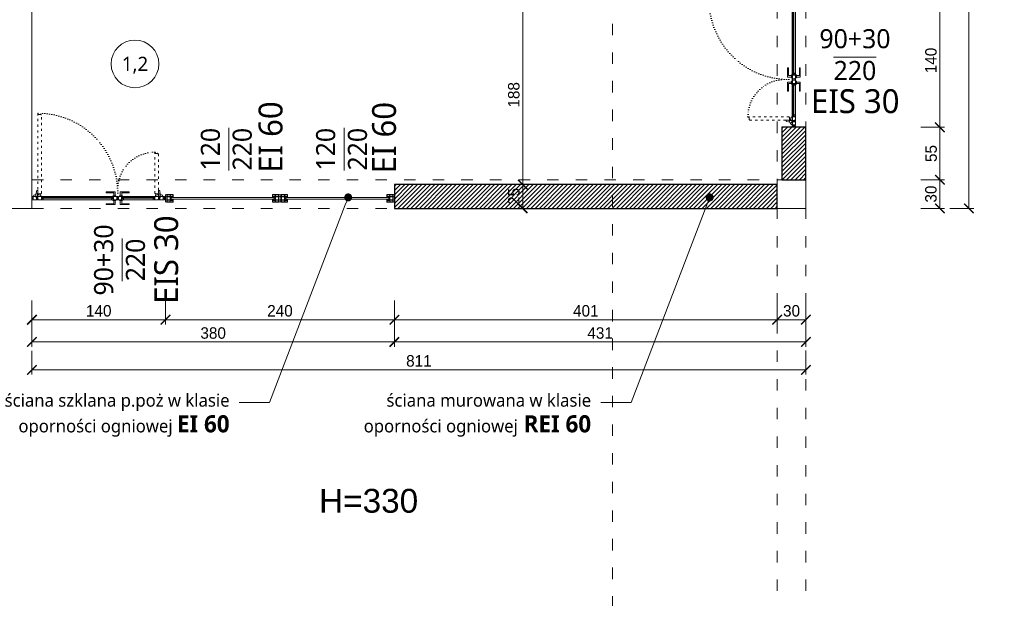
# Model space of a CAD drawing. Header units: millimetres. Extents: x 80301 to 146489, y -78581 to -28273.
# Tile 30 of 135: x 99064 to 100096, y -65350 to -64743. Entities that reach past the tile are written whole.
import ezdxf
from ezdxf import colors
from ezdxf.entities.mleader import LeaderData, LeaderLine
from ezdxf.enums import TextEntityAlignment as Align
from ezdxf.math import Vec2, Vec3

# ---------------------------------------------------------------- set-up
doc = ezdxf.new("R2010")
doc.units = ezdxf.units.MM
doc.linetypes.add('ACAD_ISO03W100', pattern=[30, 12, -18])
doc.linetypes.add('ACAD_ISO07W100', pattern=[3, 0, -3])
doc.layers.get('0').update_dxf_attribs({"lineweight": 0})
for name, color, linetype, lineweight, true_color in [('A-przekrycieram.ART', 7, 'Continuous', 0, 0xffffff), ('instalacje_arch', 7, 'Continuous', 30, 0xd60000), ('wypełnienie 2', 7, 'Continuous', 0, 0x363636)]:
    doc.layers.add(name, color=color, linetype=linetype, lineweight=lineweight, true_color=true_color)
for name, color, linetype, lineweight in [('A-stolarka.ART', 250, 'Continuous', 5), ('OPIS', 4, 'Continuous', 9), ('opis..KF', 250, 'Continuous', 15), ('stolarka_arch', 250, 'Continuous', 5), ('wymiar..KF', 12, 'Continuous', 5), ('ściana pro..KF', 222, 'Continuous', 30), ('ściany ist..KF', 61, 'Continuous', 5)]:
    doc.layers.add(name, color=color, linetype=linetype, lineweight=lineweight)
doc.styles.add('ARCH', font='segoeuil.ttf')
doc.styles.add('kamil', font='GOTHIC.TTF')
doc.styles.get("Standard").update_dxf_attribs({"font": 'arial.ttf'})
doc.dimstyles.new('100..KF', dxfattribs={"dimtxt": 12, "dimasz": 10, "dimexe": 5, "dimexo": 5, "dimgap": 3, "dimtad": 1, "dimdec": 1, "dimrnd": 0.5, "dimtxsty": 'kamil', "dimblk": 'ARCHTICK', "dimcen": 0, "dimclrd": 256, "dimclre": 256, "dimclrt": 256, "dimadec": 0, "dimazin": 0, "dimtfac": 1, "dimtdec": 1, "dimtofl": 0, "dimtmove": 0, "dimatfit": 3, "dimfxl": 10, "dimfxlon": 1, "dimlwd": 0, "dimlwe": 0, "dimarcsym": 0})

# ---------------------------------------------------------------- blocks, each defined once
blk = doc.blocks.new('nr pom')
at = {"layer": 'opis..KF', "lineweight": 20}
blk.add_circle((0, 0), 25, dxfattribs=at)
at = {"layer": 'opis..KF', "style": 'ARCH'}
blk.add_attdef('00', text='', height=15, dxfattribs=at).set_placement((0, 0), align=Align.MIDDLE_CENTER)
blk = doc.blocks.new('*U1441')
at = {"layer": 'OPIS', "linetype": 'ACAD_ISO03W100', "lineweight": 9}
blk.add_line((0, -3634.8), (0, -145), dxfattribs=at)
at = {"layer": 'OPIS', "style": 'ARCH'}
for tag, p in [('P1', (0, 0)), ('P2', (0, -3779.8))]:
    blk.add_attdef(tag, text='', height=20, rotation=180, dxfattribs=at).set_placement(p, align=Align.MIDDLE_CENTER)
blk = doc.blocks.new('*U1226')
at = {"layer": 'A-stolarka.ART'}
for p, q in [((0, -4.5), (0, 0)), ((175, -4.5), (175, 0)), ((106.1, -1.6), (14.1, -1.6)), ((160.9, -1.6), (119.9, -1.6))]:
    blk.add_line(p, q, dxfattribs=at)
at = {"layer": 'A-stolarka.ART', "lineweight": 0}
for p, q in [((105.1, -4.5), (15.1, -4.5)), ((15.3, 0), (104.8, 0)), ((159.9, -4.5), (120.9, -4.5)), ((121.2, 0), (159.7, 0))]:
    blk.add_line(p, q, dxfattribs=at)
at = {"layer": 'A-stolarka.ART', "color": 250, "linetype": 'ACAD_ISO03W100', "lineweight": 0, "ltscale": 0.25, "true_color": 0x323232}
for points in [[(12.5, 107.8), (11.7, 107.8), (11.7, 108.7), (11.5, 108.7), (11.5, 108.3), (8.2, 108.3), (8.2, 108.8), (8.5, 108.8), (8.5, 109), (8.2, 109), (8.2, 109.6), (8.5, 109.6), (8.5, 109.8), (8, 109.8), (8, 1.9), (8.5, 1.9), (8.5, 2.1), (8.2, 2.1), (8.2, 2.8), (8.5, 2.8), (8.5, 3), (8.2, 3), (8.2, 3.5), (11.5, 3.5), (11.5, 3.1), (11.7, 3.1), (11.7, 4), (12.5, 4)], [(167, 56.3), (167, 1.9), (166.5, 1.9), (166.5, 2.1), (166.8, 2.1), (166.8, 2.8), (166.5, 2.8), (166.5, 3), (166.8, 3), (166.8, 3.5), (163.5, 3.5), (163.5, 3.1), (163.3, 3.1), (163.3, 4), (162.5, 4), (162.5, 58.4), (163, 58.4), (163, 58.2), (162.7, 58.2), (162.7, 57.6), (163, 57.6), (163, 57.4), (162.7, 57.4), (162.7, 56.8), (166, 56.8), (166, 57.2), (166.2, 57.2), (166.2, 56.3)]]:
    blk.add_lwpolyline(points, close=True, dxfattribs=at)
at = {"layer": 'A-stolarka.ART'}
for points in [[(6.5, -0.8), (5.6, -0.8), (5.6, 0), (1, 0), (1, -0.2), (1.5, -0.2), (1.5, -2), (1, -2), (1, -2.6), (1.5, -2.6), (1.5, -4.3), (1, -4.3), (1, -4.5), (7.6, -4.5), (7.6, -4), (7.4, -4), (7.4, -4.3), (6.8, -4.3), (6.8, -4), (6.6, -4), (6.6, -4.3), (6.1, -4.3), (6.1, -1), (6.5, -1)], [(15.3, 0), (6, 0), (6, -0.5), (6.2, -0.5), (6.2, -0.2), (6.8, -0.2), (6.8, -0.5), (7.1, -0.5), (7.1, -0.2), (7.6, -0.2), (7.6, -3.5), (7.2, -3.5), (7.2, -3.7), (8.1, -3.7), (8.1, -4.5), (13.2, -4.5), (13.2, -4.3), (12.8, -4.3), (12.8, -2.6), (13.2, -2.6), (13.2, -2), (12.8, -2), (12.8, -0.2), (14.3, -0.2), (14.3, -0.5), (14.5, -0.5), (14.5, -0.2), (15.1, -0.2), (15.1, -0.5), (15.3, -0.5)], [(104.8, 0), (114.1, 0), (114.1, -0.5), (113.9, -0.5), (113.9, -0.2), (113.3, -0.2), (113.3, -0.5), (113.1, -0.5), (113.1, -0.2), (112.5, -0.2), (112.5, -3.5), (112.9, -3.5), (112.9, -3.7), (112, -3.7), (112, -4.5), (106.9, -4.5), (106.9, -4.3), (107.4, -4.3), (107.4, -2.6), (106.9, -2.6), (106.9, -2), (107.4, -2), (107.4, -0.2), (105.8, -0.2), (105.8, -0.5), (105.6, -0.5), (105.6, -0.2), (105, -0.2), (105, -0.5), (104.8, -0.5)], [(121.2, 0), (121.2, -0.5), (121, -0.5), (121, -0.2), (120.4, -0.2), (120.4, -0.5), (120.2, -0.5), (120.2, -0.2), (118.6, -0.2), (118.6, -2), (119.1, -2), (119.1, -2.6), (118.6, -2.6), (118.6, -4.3), (119.1, -4.3), (119.1, -4.5), (112.5, -4.5), (112.5, -4), (112.7, -4), (112.7, -4.3), (113.3, -4.3), (113.3, -4), (113.5, -4), (113.5, -4.3), (114.1, -4.3), (114.1, -1), (113.7, -1), (113.7, -0.8), (114.6, -0.8), (114.6, 0)], [(159.7, 0), (168.9, 0), (168.9, -0.5), (168.8, -0.5), (168.8, -0.2), (168.1, -0.2), (168.1, -0.5), (167.9, -0.5), (167.9, -0.2), (167.4, -0.2), (167.4, -3.5), (167.8, -3.5), (167.8, -3.7), (166.9, -3.7), (166.9, -4.5), (161.8, -4.5), (161.8, -4.3), (162.2, -4.3), (162.2, -2.6), (161.8, -2.6), (161.8, -2), (162.2, -2), (162.2, -0.2), (160.7, -0.2), (160.7, -0.5), (160.5, -0.5), (160.5, -0.2), (159.9, -0.2), (159.9, -0.5), (159.7, -0.5)], [(168.5, -0.8), (169.4, -0.8), (169.4, 0), (174, 0), (174, -0.2), (173.5, -0.2), (173.5, -2), (174, -2), (174, -2.6), (173.5, -2.6), (173.5, -4.3), (174, -4.3), (174, -4.5), (167.4, -4.5), (167.4, -4), (167.6, -4), (167.6, -4.3), (168.1, -4.3), (168.1, -4), (168.4, -4), (168.4, -4.3), (168.9, -4.3), (168.9, -1), (168.5, -1)], [(5.9, -1), (5.4, -1), (5.4, -0.2), (1.7, -0.2), (1.7, -2.2), (1.2, -2.2), (1.2, -2.4), (1.7, -2.4), (1.7, -4.3), (5.9, -4.3)], [(12.6, -0.2), (7.8, -0.2), (7.8, -3.5), (8.3, -3.5), (8.3, -4.3), (12.6, -4.3), (12.6, -2.4), (13.1, -2.4), (13.1, -2.2), (12.6, -2.2)], [(13, -4.3), (13.2, -4.3), (13.2, -4.5), (15.1, -4.5), (15.1, -2.6), (13, -2.6), (13, -2.8), (14.9, -2.8), (14.9, -4.3), (13.4, -4.3), (13.4, -4.1), (13, -4.1)], [(106.1, -0.8), (14.1, -0.8), (14.1, -2.3), (106.1, -2.3)], [(107.1, -4.3), (106.9, -4.3), (106.9, -4.5), (105.1, -4.5), (105.1, -2.6), (107.1, -2.6), (107.1, -2.8), (105.3, -2.8), (105.3, -4.3), (106.7, -4.3), (106.7, -4.1), (107.1, -4.1)], [(107.6, -0.2), (112.3, -0.2), (112.3, -3.5), (111.8, -3.5), (111.8, -4.3), (107.6, -4.3), (107.6, -2.4), (107.1, -2.4), (107.1, -2.2), (107.6, -2.2)], [(114.3, -1), (114.8, -1), (114.8, -0.2), (118.4, -0.2), (118.4, -2.2), (118.9, -2.2), (118.9, -2.4), (118.4, -2.4), (118.4, -4.3), (114.3, -4.3)], [(118.9, -4.3), (119.1, -4.3), (119.1, -4.5), (120.9, -4.5), (120.9, -2.6), (118.9, -2.6), (118.9, -2.8), (120.8, -2.8), (120.8, -4.3), (119.3, -4.3), (119.3, -4.1), (118.9, -4.1)], [(160.9, -0.8), (119.9, -0.8), (119.9, -2.3), (160.9, -2.3)], [(162, -4.3), (161.8, -4.3), (161.8, -4.5), (159.9, -4.5), (159.9, -2.6), (162, -2.6), (162, -2.8), (160.1, -2.8), (160.1, -4.3), (161.6, -4.3), (161.6, -4.1), (162, -4.1)], [(162.4, -0.2), (167.2, -0.2), (167.2, -3.5), (166.7, -3.5), (166.7, -4.3), (162.4, -4.3), (162.4, -2.4), (161.9, -2.4), (161.9, -2.2), (162.4, -2.2)], [(169.1, -1), (169.6, -1), (169.6, -0.2), (173.3, -0.2), (173.3, -2.2), (173.8, -2.2), (173.8, -2.4), (173.3, -2.4), (173.3, -4.3), (169.1, -4.3)]]:
    blk.add_lwpolyline(points, close=True, dxfattribs=at)
at = {"layer": 'A-stolarka.ART', "lineweight": 0}
for points in [[(5.9, 0.5), (5.1, 0.5, 0.43839), (4.8, 0.3), (4.8, 0), (2.3, 0), (2.3, 0.9, -0.320305), (3, 1.9), (4.6, 2.5)], [(7.5, 2.5), (11.2, 1.8, -0.364335), (12, 0.8), (12, 0), (8.5, 0), (8.5, 0.4, 0.43839), (8.3, 0.6), (6.2, 0.5)], [(167.5, 2.5), (163.8, 1.8, 0.364335), (163, 0.8), (163, 0), (166.5, 0), (166.5, 0.4, -0.43839), (166.7, 0.6), (168.8, 0.5)], [(169.1, 0.5), (169.9, 0.5, -0.43839), (170.2, 0.3), (170.2, 0), (172.7, 0), (172.7, 0.9, 0.320305), (172, 1.9), (170.4, 2.5)]]:
    blk.add_lwpolyline(points, format="xyb", dxfattribs=at)
at = {"layer": 'A-stolarka.ART', "color": 250, "linetype": 'ACAD_ISO03W100', "lineweight": 0, "ltscale": 0.25, "true_color": 0x323232}
for points in [[(5.5, 3.4), (6.2, 7.1, -0.364335), (7.2, 7.9), (8, 7.9), (8, 4.4), (7.6, 4.4, 0.43839), (7.4, 4.2), (7.5, 2.1)], [(169.5, 3.4), (168.8, 7.1, 0.364335), (167.8, 7.9), (167, 7.9), (167, 4.4), (167.4, 4.4, -0.43839), (167.6, 4.2), (167.5, 2.1)]]:
    blk.add_lwpolyline(points, format="xyb", dxfattribs=at)
at = {"layer": 'A-stolarka.ART', "lineweight": 0}
for points in [[(110, 1), (110, 6), (98, 6), (98, 5), (108, 5), (108, 1)], [(111, 1), (107, 1), (107, 0), (111, 0)], [(115.6, 1), (119.6, 1), (119.6, 0), (115.6, 0)], [(116.6, 1), (116.6, 6), (128.6, 6), (128.6, 5), (118.6, 5), (118.6, 1)], [(110, -5.5), (110, -10.5), (98, -10.5), (98, -9.5), (108, -9.5), (108, -5.5)], [(111, -5.5), (107, -5.5), (107, -4.5), (111, -4.5)], [(115.6, -5.5), (119.6, -5.5), (119.6, -4.5), (115.6, -4.5)], [(116.6, -5.5), (116.6, -10.5), (128.6, -10.5), (128.6, -9.5), (118.6, -9.5), (118.6, -5.5)]]:
    blk.add_lwpolyline(points, close=True, dxfattribs=at)
for centre in [(6, 1.9), (168.9, 1.9)]:
    blk.add_circle(centre, 1.5, dxfattribs=at)
at = {"layer": 'A-stolarka.ART', "color": 250, "linetype": 'ACAD_ISO07W100', "lineweight": 0, "true_color": 0x323232}
for centre, radius, start, end in [((8, 4.5), 105.3, 0, 90), ((162.5, 9.2), 49.2, 90, 180)]:
    blk.add_arc(centre, radius, start, end, dxfattribs=at)
blk = doc.blocks.new('*U1227')
at = {"layer": 'A-stolarka.ART'}
for p, q in [((0, 0), (0, 8)), ((120, 0), (120, 8))]:
    blk.add_line(p, q, dxfattribs=at)
for points in [[(1.7, 5.5), (1.7, 5.7), (4.8, 5.7), (4.8, 5.5), (5, 5.5), (5, 5.7), (5.5, 5.7), (5.5, 5.9), (5, 5.9), (5, 7.8), (5.5, 7.8), (5.5, 8), (1, 8), (1, 7.8), (1.5, 7.8), (1.5, 5.9), (1, 5.9), (1, 5.7), (1.5, 5.7), (1.5, 5.5)], [(1.7, 2.5), (1.7, 2.3), (4.8, 2.3), (4.8, 2.5), (5, 2.5), (5, 2.3), (5.5, 2.3), (5.5, 2.1), (5, 2.1), (5, 0.2), (5.5, 0.2), (5.5, 0), (1, 0), (1, 0.2), (1.5, 0.2), (1.5, 2.1), (1, 2.1), (1, 2.3), (1.5, 2.3), (1.5, 2.5)], [(1.9, 5.7), (1.9, 5.3), (1.7, 5.3), (1.7, 2.7), (1.9, 2.7), (1.9, 2.3), (1.7, 2.3), (1.7, 2.5), (1.5, 2.5), (1.5, 5.5), (1.7, 5.5), (1.7, 5.7)], [(1.7, 5.9), (4.8, 5.9), (4.8, 7.8), (1.7, 7.8)], [(1.7, 2.1), (4.8, 2.1), (4.8, 0.2), (1.7, 0.2)], [(4.6, 5.7), (4.6, 5.3), (4.8, 5.3), (4.8, 2.7), (4.6, 2.7), (4.6, 2.3), (4.8, 2.3), (4.8, 2.5), (5, 2.5), (5, 5.5), (4.8, 5.5), (4.8, 5.7)], [(5, 6.1), (5, 5.9), (7, 5.9), (7, 5.5), (8, 5.5), (8, 8), (5.5, 8), (5.5, 7.7), (5, 7.7), (5, 7.5), (5.7, 7.5), (5.7, 7.8), (7.8, 7.8), (7.8, 5.7), (7.2, 5.7), (7.2, 6.1)], [(5, 1.9), (5, 2.1), (7, 2.1), (7, 2.5), (8, 2.5), (8, 0), (5.5, 0), (5.5, 0.3), (5, 0.3), (5, 0.5), (5.7, 0.5), (5.7, 0.2), (7.8, 0.2), (7.8, 2.3), (7.2, 2.3), (7.2, 1.9)], [(6, 5), (114, 5), (114, 3), (6, 3)], [(115, 6.1), (115, 5.9), (113, 5.9), (113, 5.5), (112, 5.5), (112, 8), (114.5, 8), (114.5, 7.7), (115, 7.7), (115, 7.5), (114.3, 7.5), (114.3, 7.8), (112.2, 7.8), (112.2, 5.7), (112.8, 5.7), (112.8, 6.1)], [(115, 1.9), (115, 2.1), (113, 2.1), (113, 2.5), (112, 2.5), (112, 0), (114.5, 0), (114.5, 0.3), (115, 0.3), (115, 0.5), (114.3, 0.5), (114.3, 0.2), (112.2, 0.2), (112.2, 2.3), (112.8, 2.3), (112.8, 1.9)], [(118.3, 5.5), (118.3, 5.7), (115.2, 5.7), (115.2, 5.5), (115, 5.5), (115, 5.7), (114.5, 5.7), (114.5, 5.9), (115, 5.9), (115, 7.8), (114.5, 7.8), (114.5, 8), (119, 8), (119, 7.8), (118.5, 7.8), (118.5, 5.9), (119, 5.9), (119, 5.7), (118.5, 5.7), (118.5, 5.5)], [(118.3, 2.5), (118.3, 2.3), (115.2, 2.3), (115.2, 2.5), (115, 2.5), (115, 2.3), (114.5, 2.3), (114.5, 2.1), (115, 2.1), (115, 0.2), (114.5, 0.2), (114.5, 0), (119, 0), (119, 0.2), (118.5, 0.2), (118.5, 2.1), (119, 2.1), (119, 2.3), (118.5, 2.3), (118.5, 2.5)], [(115.4, 5.7), (115.4, 5.3), (115.2, 5.3), (115.2, 2.7), (115.4, 2.7), (115.4, 2.3), (115.2, 2.3), (115.2, 2.5), (115, 2.5), (115, 5.5), (115.2, 5.5), (115.2, 5.7)], [(118.3, 5.9), (115.2, 5.9), (115.2, 7.8), (118.3, 7.8)], [(118.3, 2.1), (115.2, 2.1), (115.2, 0.2), (118.3, 0.2)], [(118.1, 5.7), (118.1, 5.3), (118.3, 5.3), (118.3, 2.7), (118.1, 2.7), (118.1, 2.3), (118.3, 2.3), (118.3, 2.5), (118.5, 2.5), (118.5, 5.5), (118.3, 5.5), (118.3, 5.7)]]:
    blk.add_lwpolyline(points, close=True, dxfattribs=at)
blk = doc.blocks.new('_Dot')
at = {"color": 0, "linetype": 'ByBlock', "lineweight": -2}
blk.add_line((-0.5, 0), (-1, 0), dxfattribs=at)
at = {"color": 0, "linetype": 'ByBlock', "const_width": 0.5}
blk.add_lwpolyline([(-0.25, 0, 1), (0.25, 0, 1)], format="xyb", close=True, dxfattribs=at)
blk = doc.blocks.new('*U1234')
at = {"layer": 'A-przekrycieram.ART'}
h = blk.add_hatch(color=256, dxfattribs=at)
h.dxf.hatch_style = 1
h.paths.add_polyline_path([(0, 4200), (8500, 4200), (8500, 0), (0, 0)])
h.paths.add_polyline_path([(200, 4100), (8400, 4100), (8400, 100), (200, 100)], flags=16)
blk = doc.blocks.new('_ArchTick')
at = {"color": 0, "linetype": 'ByBlock', "const_width": 0.15}
blk.add_lwpolyline([(-0.5, -0.5), (0.5, 0.5)], dxfattribs=at)
blk = doc.blocks.new('*D1503')
at = {"layer": 'Defpoints', "color": 0, "linetype": 'ByBlock', "transparency": 16777216}
for p in [(99217, -64934.5), (99077, -64941), (99217, -65057.7)]:
    blk.add_point(p, dxfattribs=at)
at = {"layer": 'wymiar..KF', "linetype": 'Continuous', "lineweight": 0, "transparency": 16777216}
for p, q in [((99077, -65037.7), (99077, -65062.7)), ((99217, -65037.7), (99217, -65062.7)), ((99077, -65057.7), (99217, -65057.7))]:
    blk.add_line(p, q, dxfattribs=at)
at = {"layer": 'wymiar..KF', "linetype": 'ByBlock', "lineweight": 0, "transparency": 16777216, "xscale": 10, "yscale": 10, "zscale": 10, "rotation": 180}
blk.add_blockref('_ArchTick', (99077, -65057.7), dxfattribs=at)
at = {"layer": 'wymiar..KF', "linetype": 'ByBlock', "lineweight": 0, "transparency": 16777216, "xscale": 10, "yscale": 10, "zscale": 10}
blk.add_blockref('_ArchTick', (99217, -65057.7), dxfattribs=at)
at = {"layer": 'wymiar..KF', "linetype": 'ByBlock', "transparency": 16777216, "insert": (99147, -65048.4), "char_height": 12, "attachment_point": 5, "style": 'kamil'}
blk.add_mtext('140', dxfattribs=at)
blk = doc.blocks.new('*D1504')
at = {"layer": 'Defpoints', "color": 0, "linetype": 'ByBlock', "transparency": 16777216}
for p in [(99217, -64934.5), (99456.8, -64941), (99456.8, -65057.7)]:
    blk.add_point(p, dxfattribs=at)
at = {"layer": 'wymiar..KF', "linetype": 'Continuous', "lineweight": 0, "transparency": 16777216}
for p, q in [((99217, -65037.7), (99217, -65062.7)), ((99456.8, -65037.7), (99456.8, -65062.7)), ((99217, -65057.7), (99456.8, -65057.7))]:
    blk.add_line(p, q, dxfattribs=at)
at = {"layer": 'wymiar..KF', "linetype": 'ByBlock', "lineweight": 0, "transparency": 16777216, "xscale": 10, "yscale": 10, "zscale": 10, "rotation": 180}
blk.add_blockref('_ArchTick', (99217, -65057.7), dxfattribs=at)
at = {"layer": 'wymiar..KF', "linetype": 'ByBlock', "lineweight": 0, "transparency": 16777216, "xscale": 10, "yscale": 10, "zscale": 10}
blk.add_blockref('_ArchTick', (99456.8, -65057.7), dxfattribs=at)
at = {"layer": 'wymiar..KF', "linetype": 'ByBlock', "transparency": 16777216, "insert": (99336.9, -65048.4), "char_height": 12, "attachment_point": 5, "style": 'kamil'}
blk.add_mtext('240', dxfattribs=at)
blk = doc.blocks.new('*D1505')
at = {"layer": 'Defpoints', "color": 0, "linetype": 'ByBlock', "transparency": 16777216}
for p in [(99456.8, -64941), (99858, -64941), (99858, -65057.7)]:
    blk.add_point(p, dxfattribs=at)
at = {"layer": 'wymiar..KF', "linetype": 'Continuous', "lineweight": 0, "transparency": 16777216}
for p, q in [((99456.8, -65037.7), (99456.8, -65062.7)), ((99858, -65037.7), (99858, -65062.7)), ((99456.8, -65057.7), (99858, -65057.7))]:
    blk.add_line(p, q, dxfattribs=at)
at = {"layer": 'wymiar..KF', "linetype": 'ByBlock', "lineweight": 0, "transparency": 16777216, "xscale": 10, "yscale": 10, "zscale": 10, "rotation": 180}
blk.add_blockref('_ArchTick', (99456.8, -65057.7), dxfattribs=at)
at = {"layer": 'wymiar..KF', "linetype": 'ByBlock', "lineweight": 0, "transparency": 16777216, "xscale": 10, "yscale": 10, "zscale": 10}
blk.add_blockref('_ArchTick', (99858, -65057.7), dxfattribs=at)
at = {"layer": 'wymiar..KF', "linetype": 'ByBlock', "transparency": 16777216, "insert": (99657.4, -65048.4), "char_height": 12, "attachment_point": 5, "style": 'kamil'}
blk.add_mtext('401', dxfattribs=at)
blk = doc.blocks.new('*D1506')
at = {"layer": 'Defpoints', "color": 0, "linetype": 'ByBlock', "transparency": 16777216}
for p in [(99858, -64941), (99888, -64941), (99888, -65057.7)]:
    blk.add_point(p, dxfattribs=at)
at = {"layer": 'wymiar..KF', "linetype": 'Continuous', "lineweight": 0, "transparency": 16777216}
for p, q in [((99858, -65037.7), (99858, -65062.7)), ((99888, -65037.7), (99888, -65062.7)), ((99858, -65057.7), (99888, -65057.7))]:
    blk.add_line(p, q, dxfattribs=at)
at = {"layer": 'wymiar..KF', "linetype": 'ByBlock', "lineweight": 0, "transparency": 16777216, "xscale": 10, "yscale": 10, "zscale": 10, "rotation": 180}
blk.add_blockref('_ArchTick', (99858, -65057.7), dxfattribs=at)
at = {"layer": 'wymiar..KF', "linetype": 'ByBlock', "lineweight": 0, "transparency": 16777216, "xscale": 10, "yscale": 10, "zscale": 10}
blk.add_blockref('_ArchTick', (99888, -65057.7), dxfattribs=at)
at = {"layer": 'wymiar..KF', "linetype": 'ByBlock', "transparency": 16777216, "insert": (99873, -65048.4), "char_height": 12, "attachment_point": 5, "style": 'kamil'}
blk.add_mtext('30', dxfattribs=at)
blk = doc.blocks.new('*D1507')
at = {"layer": 'Defpoints', "color": 0, "linetype": 'ByBlock', "transparency": 16777216}
for p in [(99077, -65037.8), (99456.8, -65037.8), (99456.8, -65081)]:
    blk.add_point(p, dxfattribs=at)
at = {"layer": 'wymiar..KF', "linetype": 'Continuous', "lineweight": 0, "transparency": 16777216}
for p, q in [((99077, -65061), (99077, -65086)), ((99456.8, -65061), (99456.8, -65086)), ((99077, -65081), (99456.8, -65081))]:
    blk.add_line(p, q, dxfattribs=at)
at = {"layer": 'wymiar..KF', "linetype": 'ByBlock', "lineweight": 0, "transparency": 16777216, "xscale": 10, "yscale": 10, "zscale": 10, "rotation": 180}
blk.add_blockref('_ArchTick', (99077, -65081), dxfattribs=at)
at = {"layer": 'wymiar..KF', "linetype": 'ByBlock', "lineweight": 0, "transparency": 16777216, "xscale": 10, "yscale": 10, "zscale": 10}
blk.add_blockref('_ArchTick', (99456.8, -65081), dxfattribs=at)
at = {"layer": 'wymiar..KF', "linetype": 'ByBlock', "transparency": 16777216, "insert": (99266.9, -65071.7), "char_height": 12, "attachment_point": 5, "style": 'kamil'}
blk.add_mtext('380', dxfattribs=at)
blk = doc.blocks.new('*D1508')
at = {"layer": 'Defpoints', "color": 0, "linetype": 'ByBlock', "transparency": 16777216}
for p in [(99456.8, -65037.8), (99888, -65038.1), (99888, -65081)]:
    blk.add_point(p, dxfattribs=at)
at = {"layer": 'wymiar..KF', "linetype": 'Continuous', "lineweight": 0, "transparency": 16777216}
for p, q in [((99456.8, -65061), (99456.8, -65086)), ((99888, -65061), (99888, -65086)), ((99456.8, -65081), (99888, -65081))]:
    blk.add_line(p, q, dxfattribs=at)
at = {"layer": 'wymiar..KF', "linetype": 'ByBlock', "lineweight": 0, "transparency": 16777216, "xscale": 10, "yscale": 10, "zscale": 10, "rotation": 180}
blk.add_blockref('_ArchTick', (99456.8, -65081), dxfattribs=at)
at = {"layer": 'wymiar..KF', "linetype": 'ByBlock', "lineweight": 0, "transparency": 16777216, "xscale": 10, "yscale": 10, "zscale": 10}
blk.add_blockref('_ArchTick', (99888, -65081), dxfattribs=at)
at = {"layer": 'wymiar..KF', "linetype": 'ByBlock', "transparency": 16777216, "insert": (99672.4, -65071.7), "char_height": 12, "attachment_point": 5, "style": 'kamil'}
blk.add_mtext('431', dxfattribs=at)
blk = doc.blocks.new('*D1509')
at = {"layer": 'Defpoints', "color": 0, "linetype": 'ByBlock', "transparency": 16777216}
for p in [(99888, -65004.7), (99077, -65037.8), (99888, -65110.2)]:
    blk.add_point(p, dxfattribs=at)
at = {"layer": 'wymiar..KF', "linetype": 'Continuous', "lineweight": 0, "transparency": 16777216}
for p, q in [((99077, -65090.2), (99077, -65115.2)), ((99888, -65090.2), (99888, -65115.2)), ((99077, -65110.2), (99888, -65110.2))]:
    blk.add_line(p, q, dxfattribs=at)
at = {"layer": 'wymiar..KF', "linetype": 'ByBlock', "lineweight": 0, "transparency": 16777216, "xscale": 10, "yscale": 10, "zscale": 10, "rotation": 180}
blk.add_blockref('_ArchTick', (99077, -65110.2), dxfattribs=at)
at = {"layer": 'wymiar..KF', "linetype": 'ByBlock', "lineweight": 0, "transparency": 16777216, "xscale": 10, "yscale": 10, "zscale": 10}
blk.add_blockref('_ArchTick', (99888, -65110.2), dxfattribs=at)
at = {"layer": 'wymiar..KF', "linetype": 'ByBlock', "transparency": 16777216, "insert": (99482.5, -65100.9), "char_height": 12, "attachment_point": 5, "style": 'kamil'}
blk.add_mtext('811', dxfattribs=at)
blk = doc.blocks.new('*D1510')
at = {"layer": 'Defpoints', "color": 0, "linetype": 'ByBlock', "transparency": 16777216}
for p in [(99881.6, -64911), (100028.4, -64911), (99881.6, -64941)]:
    blk.add_point(p, dxfattribs=at)
at = {"layer": 'wymiar..KF', "linetype": 'Continuous', "lineweight": 0, "transparency": 16777216}
for p, q in [((100008.4, -64911), (100033.4, -64911)), ((100028.4, -64941), (100028.4, -64911)), ((100008.4, -64941), (100033.4, -64941))]:
    blk.add_line(p, q, dxfattribs=at)
at = {"layer": 'wymiar..KF', "linetype": 'ByBlock', "lineweight": 0, "transparency": 16777216, "xscale": 10, "yscale": 10, "zscale": 10}
for p, rotation in [((100028.4, -64911), 90), ((100028.4, -64941), 270)]:
    blk.add_blockref('_ArchTick', p, dxfattribs=dict(at, rotation=rotation))
at = {"layer": 'wymiar..KF', "linetype": 'ByBlock', "transparency": 16777216, "insert": (100019.1, -64926), "char_height": 12, "attachment_point": 5, "rotation": 90, "style": 'kamil'}
blk.add_mtext('30', dxfattribs=at)
blk = doc.blocks.new('*D1511')
at = {"layer": 'Defpoints', "color": 0, "linetype": 'ByBlock', "transparency": 16777216}
for p in [(99888, -64856), (100028.4, -64856), (99881.6, -64911)]:
    blk.add_point(p, dxfattribs=at)
at = {"layer": 'wymiar..KF', "linetype": 'Continuous', "lineweight": 0, "transparency": 16777216}
for p, q in [((100008.4, -64856), (100033.4, -64856)), ((100028.4, -64911), (100028.4, -64856)), ((100008.4, -64911), (100033.4, -64911))]:
    blk.add_line(p, q, dxfattribs=at)
at = {"layer": 'wymiar..KF', "linetype": 'ByBlock', "lineweight": 0, "transparency": 16777216, "xscale": 10, "yscale": 10, "zscale": 10}
for p, rotation in [((100028.4, -64856), 90), ((100028.4, -64911), 270)]:
    blk.add_blockref('_ArchTick', p, dxfattribs=dict(at, rotation=rotation))
at = {"layer": 'wymiar..KF', "linetype": 'ByBlock', "transparency": 16777216, "insert": (100019.3, -64883.5), "char_height": 12, "attachment_point": 5, "rotation": 90, "style": 'kamil'}
blk.add_mtext('55', dxfattribs=at)
blk = doc.blocks.new('*D1512')
at = {"layer": 'Defpoints', "color": 0, "linetype": 'ByBlock', "transparency": 16777216}
for p in [(99888, -64716), (100028.4, -64716), (99888, -64856)]:
    blk.add_point(p, dxfattribs=at)
at = {"layer": 'wymiar..KF', "linetype": 'Continuous', "lineweight": 0, "transparency": 16777216}
for p, q in [((100008.4, -64716), (100033.4, -64716)), ((100028.4, -64856), (100028.4, -64716)), ((100008.4, -64856), (100033.4, -64856))]:
    blk.add_line(p, q, dxfattribs=at)
at = {"layer": 'wymiar..KF', "linetype": 'ByBlock', "lineweight": 0, "transparency": 16777216, "xscale": 10, "yscale": 10, "zscale": 10}
for p, rotation in [((100028.4, -64716), 90), ((100028.4, -64856), 270)]:
    blk.add_blockref('_ArchTick', p, dxfattribs=dict(at, rotation=rotation))
at = {"layer": 'wymiar..KF', "linetype": 'ByBlock', "transparency": 16777216, "insert": (100019.1, -64786), "char_height": 12, "attachment_point": 5, "rotation": 90, "style": 'kamil'}
blk.add_mtext('140', dxfattribs=at)
blk = doc.blocks.new('*D1514')
at = {"layer": 'Defpoints', "color": 0, "linetype": 'ByBlock', "transparency": 16777216}
for p in [(99877.2, -64340), (100058.9, -64340), (99877.2, -64941)]:
    blk.add_point(p, dxfattribs=at)
at = {"layer": 'wymiar..KF', "linetype": 'Continuous', "lineweight": 0, "transparency": 16777216}
for p, q in [((100038.9, -64340), (100063.9, -64340)), ((100058.9, -64941), (100058.9, -64340)), ((100038.9, -64941), (100063.9, -64941))]:
    blk.add_line(p, q, dxfattribs=at)
at = {"layer": 'wymiar..KF', "linetype": 'ByBlock', "lineweight": 0, "transparency": 16777216, "xscale": 10, "yscale": 10, "zscale": 10}
for p, rotation in [((100058.9, -64340), 90), ((100058.9, -64941), 270)]:
    blk.add_blockref('_ArchTick', p, dxfattribs=dict(at, rotation=rotation))
at = {"layer": 'wymiar..KF', "linetype": 'ByBlock', "transparency": 16777216, "insert": (100049.6, -64640.5), "char_height": 12, "attachment_point": 5, "rotation": 90, "style": 'kamil'}
blk.add_mtext('601', dxfattribs=at)
blk = doc.blocks.new('*D1517')
at = {"layer": 'Defpoints', "color": 0, "linetype": 'ByBlock', "transparency": 16777216}
for p in [(99591.3, -64916), (99599.6, -64916), (99599.6, -64941)]:
    blk.add_point(p, dxfattribs=at)
at = {"layer": 'wymiar..KF', "linetype": 'Continuous', "lineweight": 0, "transparency": 16777216}
for p, q in [((99594.6, -64916), (99586.3, -64916)), ((99591.3, -64941), (99591.3, -64916)), ((99594.6, -64941), (99586.3, -64941))]:
    blk.add_line(p, q, dxfattribs=at)
at = {"layer": 'wymiar..KF', "linetype": 'ByBlock', "lineweight": 0, "transparency": 16777216, "xscale": 10, "yscale": 10, "zscale": 10}
for p, rotation in [((99591.3, -64916), 90), ((99591.3, -64941), 270)]:
    blk.add_blockref('_ArchTick', p, dxfattribs=dict(at, rotation=rotation))
at = {"layer": 'wymiar..KF', "linetype": 'ByBlock', "transparency": 16777216, "insert": (99582, -64928.5), "char_height": 12, "attachment_point": 5, "rotation": 90, "style": 'kamil'}
blk.add_mtext('25', dxfattribs=at)
blk = doc.blocks.new('*D1518')
at = {"layer": 'Defpoints', "color": 0, "linetype": 'ByBlock', "transparency": 16777216}
for p in [(99591.3, -64728), (99591.3, -64728), (99599.6, -64916)]:
    blk.add_point(p, dxfattribs=at)
at = {"layer": 'wymiar..KF', "linetype": 'Continuous', "lineweight": 0, "transparency": 16777216}
for p, q in [((99591.3, -64728), (99596.3, -64728)), ((99591.3, -64916), (99591.3, -64728)), ((99594.6, -64916), (99586.3, -64916))]:
    blk.add_line(p, q, dxfattribs=at)
at = {"layer": 'wymiar..KF', "linetype": 'ByBlock', "lineweight": 0, "transparency": 16777216, "xscale": 10, "yscale": 10, "zscale": 10}
for p, rotation in [((99591.3, -64728), 90), ((99591.3, -64916), 270)]:
    blk.add_blockref('_ArchTick', p, dxfattribs=dict(at, rotation=rotation))
at = {"layer": 'wymiar..KF', "linetype": 'ByBlock', "transparency": 16777216, "insert": (99582, -64822), "char_height": 12, "attachment_point": 5, "rotation": 90, "style": 'kamil'}
blk.add_mtext('188', dxfattribs=at)

msp = doc.modelspace()

# ---------------------------------------------------------------- hatches: boundary and pattern name
at = {"layer": 'wypełnienie 2', "linetype": 'ByBlock', "transparency": 33554595}
h = msp.add_hatch(dxfattribs=at)
h.set_pattern_fill('ANSI31', color=256)
h.paths.add_polyline_path([(99887.95, -64339.99), (99862.95, -64339.99), (99862.95, -64715.99), (99887.95, -64715.99)])
h.paths.add_polyline_path([(99887.95, -64855.99), (99862.95, -64855.99), (99862.95, -64910.99), (99887.95, -64910.99)])
h = msp.add_hatch(dxfattribs=at)
h.set_pattern_fill('ANSI31', color=256)
h.paths.add_polyline_path([(99456.82, -64940.99), (99857.95, -64940.99), (99857.95, -64915.99), (99456.82, -64915.99)])

# ---------------------------------------------------------------- linework, layer by layer
at = {"linetype": 'ACAD_ISO03W100'}
for p, q in [((99857.95, -64339.99), (99857.95, -65461.99)), ((99887.95, -64339.99), (99887.95, -65461.99)), ((99076.95, -64910.99), (99856.95, -64910.99)), ((99076.95, -64940.99), (99856.95, -64940.99))]:
    msp.add_line(p, q, dxfattribs=at)
at = {"layer": 'A-stolarka.ART'}
for points in [[(99873.67, -64854.92), (99877.21, -64854.92), (99877.23, -64855.99), (99873.68, -64855.99)], [(99215.88, -64932.08), (99216.95, -64932.08), (99216.95, -64928.51), (99215.88, -64928.51)]]:
    msp.add_lwpolyline(points, close=True, dxfattribs=at)
at = {"layer": 'ściana pro..KF', "linetype": 'ByBlock'}
for points in [[(99862.95, -64910.99), (99887.95, -64910.99), (99887.95, -64855.99), (99862.95, -64855.99)], [(99456.82, -64940.99), (99857.95, -64940.99), (99857.95, -64915.99), (99456.82, -64915.99)]]:
    msp.add_lwpolyline(points, close=True, dxfattribs=at)
at = {"layer": 'ściany ist..KF', "linetype": 'ByBlock'}
msp.add_lwpolyline([(98758.45, -64940.99), (99076.95, -64940.99), (99076.95, -64339.99), (99078.74, -64339.99), (99078.74, -64293.99), (98982.47, -64293.99), (98982.47, -64339.99), (99046.81, -64339.99), (99046.81, -64910.99), (98758.45, -64910.99), (98758.45, -64940.99)], dxfattribs=at)
msp.add_lwpolyline([(99857.95, -64940.99), (99887.95, -64940.99), (99887.95, -64910.99), (99857.95, -64910.99)], close=True, dxfattribs=at)

# ---------------------------------------------------------------- block references
msp.add_blockref('*U1234', (94231.99, -66535.84))
at = {"layer": 'A-stolarka.ART', "xscale": -0.7938810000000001, "yscale": 0.7938810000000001, "zscale": 0.7938810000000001, "rotation": 90}
msp.add_blockref('*U1226', (99873.67, -64715.99), dxfattribs=at)
at = {"layer": 'A-stolarka.ART', "xscale": 0.7938810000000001, "yscale": 0.7938810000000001, "zscale": 0.7938810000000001}
msp.add_blockref('*U1226', (99076.95, -64928.51), dxfattribs=at)
at = {"layer": 'A-stolarka.ART', "rotation": 180}
msp.add_blockref('*U1227', (99336.95, -64926.5), dxfattribs=at)
at = {"layer": 'A-stolarka.ART', "xscale": -1, "rotation": 180}
msp.add_blockref('*U1227', (99336.95, -64926.5), dxfattribs=at)
at = {"layer": 'instalacje_arch'}
msp.add_blockref('*U1441', (99685.31, -62534.67), dxfattribs=at)
at = {"layer": 'opis..KF', "color": 30}
msp.add_blockref('nr pom', (99184.99, -64789.6), dxfattribs=at).add_auto_attribs({'00': '1,2'})

# ---------------------------------------------------------------- texts
at = {"insert": (99884.93, -64841.47), "char_height": 25, "width": 216.4197, "attachment_point": 7, "style": 'ARCH'}
msp.add_mtext('\\A1; EIS 30', dxfattribs=at)
at = {"char_height": 25, "width": 216.4197, "attachment_point": 1, "rotation": 90, "style": 'ARCH'}
for s, insert in [('\\A1; EI 60', (99314.54, -64912.14)), ('\\A1; EI 60', (99433.49, -64912.76)), ('\\A1; EIS 30', (99205.14, -65049.57))]:
    msp.add_mtext(s, dxfattribs=dict(at, insert=insert))
at = {"insert": (99481.75, -65234.96), "char_height": 25, "attachment_point": 3}
msp.add_mtext_dynamic_manual_height_columns('H=330', width=406.668, gutter_width=12.5, heights=[0], dxfattribs=at)
at = {"layer": 'stolarka_arch', "insert": (99939.45, -64779.96), "char_height": 20, "width": 398.9172, "attachment_point": 5, "style": 'ARCH'}
msp.add_mtext('\\A1;90+30\\P{\\O220}', dxfattribs=at)
at = {"layer": 'stolarka_arch', "char_height": 20, "width": 398.9172, "attachment_point": 5, "rotation": 90, "style": 'ARCH'}
for s, insert in [('\\A1;120\\P{\\O220}', (99280.78, -64879)), ('\\A1;120\\P{\\O220}', (99401.56, -64879)), ('\\A1;90+30\\P{\\O220}', (99168.91, -64995.06))]:
    msp.add_mtext(s, dxfattribs=dict(at, insert=insert))

# ---------------------------------------------------------------- dimensions: what is measured, and where the dimension line sits
at = {"layer": 'wymiar..KF', "linetype": 'ByBlock'}
for base, p1, p2, override, picture, middle in [((100058.93, -64339.99), (99877.24, -64940.99), (99877.24, -64339.99), {"dimfxl": 20}, '*D1514', (100049.63, -64640.49)), ((100028.41, -64715.99), (99887.95, -64855.99), (99887.95, -64715.99), {"dimtmove": 1, "dimfxl": 20}, '*D1512', (100019.11, -64785.99)), ((99591.34, -64727.99), (99599.64, -64915.99), (99591.34, -64727.99), {"dimtmove": 1, "dimfxl": 20}, '*D1518', (99582.03, -64821.99)), ((100028.41, -64855.99), (99881.6, -64910.99), (99887.95, -64855.99), {"dimtmove": 1, "dimfxl": 20}, '*D1511', (100019.26, -64883.49)), ((100028.41, -64910.99), (99881.6, -64940.99), (99881.6, -64910.99), {"dimfxl": 20}, '*D1510', (100019.11, -64925.99)), ((99591.34, -64915.99), (99599.64, -64940.99), (99599.64, -64915.99), {"dimfxl": 20}, '*D1517', (99582.03, -64928.49))]:
    dim = msp.add_linear_dim(base=base, p1=p1, p2=p2, angle=90, dimstyle='100..KF', override=override, dxfattribs=at)
    dim.commit()
    dim.dimension.update_dxf_attribs({"geometry": picture, "text_midpoint": middle})
for base, p1, p2, override, picture, middle in [((99216.95, -65057.67), (99076.95, -64940.99), (99216.95, -64934.5), {"dimfxl": 20}, '*D1503', (99146.95, -65048.37)), ((99456.82, -65057.67), (99216.95, -64934.5), (99456.82, -64940.99), {"dimtmove": 1, "dimfxl": 20}, '*D1504', (99336.89, -65048.37)), ((99857.95, -65057.67), (99456.82, -64940.99), (99857.95, -64940.99), {"dimtmove": 1, "dimfxl": 20}, '*D1505', (99657.39, -65048.37)), ((99887.95, -65057.67), (99857.95, -64940.99), (99887.95, -64940.99), {"dimtmove": 1, "dimfxl": 20}, '*D1506', (99872.95, -65048.37)), ((99887.95, -65110.19), (99076.95, -65037.84), (99887.95, -65004.73), {"dimfxl": 20}, '*D1509', (99482.45, -65100.89)), ((99456.82, -65080.99), (99076.95, -65037.84), (99456.82, -65037.84), {"dimfxl": 20}, '*D1507', (99266.89, -65071.69)), ((99887.95, -65080.99), (99456.82, -65037.84), (99887.95, -65038.08), {"dimtmove": 1, "dimfxl": 20}, '*D1508', (99672.39, -65071.69))]:
    dim = msp.add_linear_dim(base=base, p1=p1, p2=p2, dimstyle='100..KF', override=override, dxfattribs=at)
    dim.commit()
    dim.dimension.update_dxf_attribs({"geometry": picture, "text_midpoint": middle})

# ---------------------------------------------------------------- leaders
at = {"layer": 'opis..KF', "lineweight": 9}
ml = msp.add_multileader_mtext('Standard', dxfattribs=at)
ml.set_content('ściana szklana p.poż w klasie \\Poporności ogniowej {\\fSegoe UI Light|b1|i0|c238|p34;\\H1.34164x;EI 60 }', color=256, style='ARCH')
ml.set_leader_properties(color=256, linetype='ByLayer', lineweight=-1)
ml.set_arrow_properties(name='DOT')
ml.build(insert=Vec2(0, 0))
ml.multileader.update_dxf_attribs({"dogleg_length": 31.74, "arrow_head_size": 8.39})
ctx = ml.context
ctx.base_point, ctx.char_height, ctx.arrow_head_size, ctx.landing_gap_size, ctx.plane_origin = Vec3(99046.68, -65144.37), 13.4164, 8.39, 10.06, Vec3(97973.33, -65235.46)
ctx.text_align_type = 2
notes = []
notes.append((ctx, [(0, (1, 1, 0), (99325.94, -65144.37), (-1, 0), 31.74, [(0, [(99408.39, -64929.5)], 0, [])])]))
ctx.mtext.insert, ctx.mtext.alignment, ctx.mtext.flow_direction = Vec3(99284.14, -65135.41), 3, 5
ml = msp.add_multileader_mtext('Standard', dxfattribs=at)
ml.set_content('ściana murowana w klasie \\Poporności ogniowej{\\fSegoe UI Light|b1|i0|c238|p34;\\H1.34164x; REI 60 }', color=256, style='ARCH')
ml.set_leader_properties(color=256, linetype='ByLayer', lineweight=-1)
ml.set_arrow_properties(name='DOT')
ml.build(insert=Vec2(0, 0))
ml.multileader.update_dxf_attribs({"dogleg_length": 31.74, "arrow_head_size": 8.39})
ctx = ml.context
ctx.base_point, ctx.char_height, ctx.arrow_head_size, ctx.landing_gap_size, ctx.plane_origin = Vec3(99424.02, -65144.37), 13.4164, 8.39, 10.06, Vec3(98352.17, -65235.46)
ctx.text_align_type = 2
notes.append((ctx, [(0, (1, 1, 0), (99704.78, -65144.37), (-1, 0), 31.74, [(0, [(99787.23, -64929.5)], 0, [])])]))
ctx.mtext.insert, ctx.mtext.alignment, ctx.mtext.flow_direction = Vec3(99662.98, -65135.41), 3, 5
for ctx, leaders in notes:
    for number, flags, end, landing, length, lines in leaders:
        leader = LeaderData()
        leader.index, (leader.has_last_leader_line, leader.has_dogleg_vector, leader.attachment_direction) = number, flags
        leader.last_leader_point, leader.dogleg_vector, leader.dogleg_length = Vec3(end), Vec3(landing), length
        for number, points, colour, breaks in lines:
            line = LeaderLine()
            line.index, line.vertices, line.color, line.breaks = number, Vec3.list(points), colors.encode_raw_color(colour), breaks
            leader.lines.append(line)
        ctx.leaders.append(leader)

doc.saveas('drawing.dxf')
